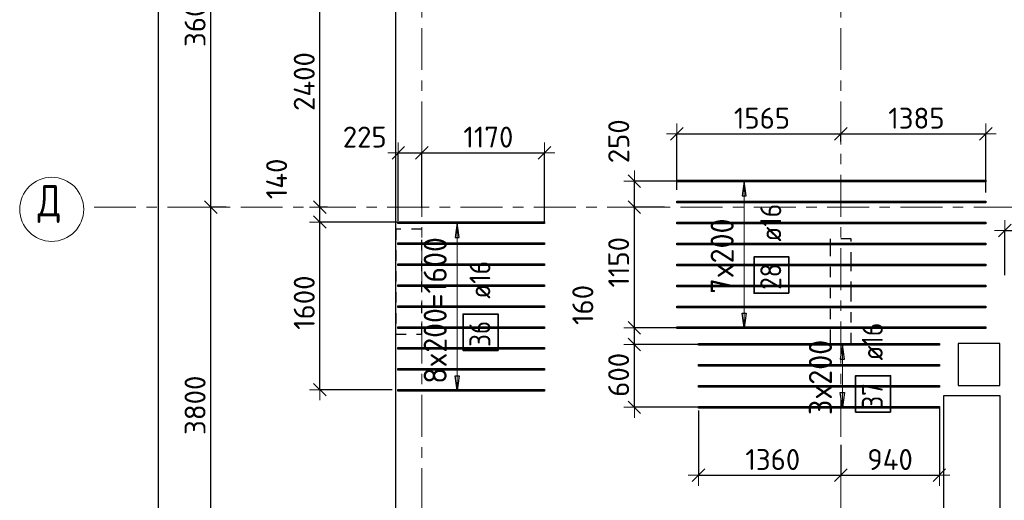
# Model space of a CAD drawing. Header units: metres. Extents: x -38 to 97, y -15 to 21.
# Tile 12 of 89: x -3.34 to 6.06, y 10 to 14.59. Entities that reach past the tile are written whole.
import ezdxf

# ---------------------------------------------------------------- set-up
doc = ezdxf.new("R2010")
doc.units = ezdxf.units.M
doc.header["$PDMODE"] = 65
for name, pattern in [('______11', [0.5, 0.4, -0.05, 0, -0.05]), ('______2', [0.0405, 0.03, -0.0105]), ('______5', [1.1, 0.8, -0.1, 0.1, -0.1])]:
    doc.linetypes.add(name, pattern=pattern)
for name, color, linetype, lineweight in [('XR$2$Осевая линия (1)', 7, '______5', 13), ('XR$2$Размерная линия (1)', 7, 'Continuous', 13), ('XR$4$Перекрытие (1)', 7, 'Continuous', 35), ('XR$4$Размерная линия (1)', 7, 'Continuous', 13)]:
    doc.layers.add(name, color=color, linetype=linetype, lineweight=lineweight)
doc.layers.add('XR$4$Арм.стержн.Доп. Арм верхн.зоны Х', color=7, linetype='Continuous', lineweight=35, true_color=0x8c8cff)
doc.layers.add('XR$5$Стена_ бетон несущ.', color=7, linetype='Continuous', lineweight=70, true_color=0xb4b496)
doc.styles.add('ISOCPEUR', font='txt')
doc.dimstyles.new('DIMSTYLE_2', dxfattribs={"dimtxt": 0.2, "dimasz": 0.2, "dimexe": 0, "dimexo": 0, "dimgap": 0.1, "dimtad": 2, "dimdec": 0, "dimlfac": 1000, "dimrnd": 5, "dimzin": 12, "dimdsep": 46, "dimtxsty": 'ISOCPEUR', "dimblk1": 'ALL_ML_STRICH', "dimblk2": 'ALL_ML_STRICH', "dimsah": 1, "dimcen": 0, "dimclrd": 7, "dimclre": 256, "dimclrt": 7, "dimadec": 0, "dimazin": 0, "dimtfac": 1, "dimtdec": 0, "dimtix": 1, "dimtmove": 2, "dimatfit": 3, "dimfxl": 0, "dimtzin": 0, "dimlwd": 0, "dimlwe": -3, "dimarcsym": 0})
doc.dimstyles.new('DIMSTYLE_3', dxfattribs={"dimtxt": 0.2, "dimasz": 0.2, "dimexe": 0, "dimexo": 0, "dimgap": 0.1, "dimtad": 2, "dimdec": 0, "dimlfac": 1000, "dimrnd": 5, "dimzin": 12, "dimdsep": 46, "dimtxsty": 'ISOCPEUR', "dimblk1": 'ALL_ML_STRICH', "dimblk2": 'ALL_ML_STRICH', "dimsah": 1, "dimcen": 0, "dimclrd": 7, "dimclre": 256, "dimclrt": 7, "dimadec": 0, "dimazin": 0, "dimtfac": 1, "dimtdec": 0, "dimtix": 1, "dimtmove": 2, "dimatfit": 3, "dimfxl": 0, "dimtzin": 0, "dimlwd": 0, "dimlwe": -3, "dimarcsym": 0})
doc.dimstyles.new('DIMSTYLE_33', dxfattribs={"dimtxt": 0.2, "dimasz": 0.2, "dimexe": 0, "dimexo": 0, "dimgap": 0.1, "dimtad": 2, "dimdec": 0, "dimlfac": 1000, "dimrnd": 5, "dimzin": 12, "dimdsep": 46, "dimtxsty": 'ISOCPEUR', "dimblk1": 'ALL_ML_STRICH', "dimblk2": 'ALL_ML_STRICH', "dimsah": 1, "dimcen": 0, "dimclrd": 7, "dimclre": 256, "dimclrt": 7, "dimadec": 0, "dimazin": 0, "dimtfac": 1, "dimtdec": 0, "dimtix": 1, "dimtmove": 2, "dimatfit": 3, "dimfxl": 0, "dimtvp": 1.2, "dimtzin": 0, "dimlwd": 0, "dimlwe": -3, "dimarcsym": 0})

# ---------------------------------------------------------------- blocks, each defined once
blk = doc.blocks.new('ALL_ML_STRICH')
at = {"color": 0, "linetype": 'ByBlock', "lineweight": -2}
for p, q in [((0, -0.5), (0, 0.5)), ((-1, 0), (0.5, 0)), ((-0.3, -0.3), (0.3, 0.3))]:
    blk.add_line(p, q, dxfattribs=at)
blk = doc.blocks.new('*D5')
at = {"layer": 'DEFPOINTS', "color": 7, "linetype": 'Continuous', "lineweight": 13, "transparency": 33554687}
for p in [(-1.6986, 16.4), (-2.2938, 0), (-2.0153, 0)]:
    blk.add_point(p, dxfattribs=at)
at = {"layer": 'XR$2$Размерная линия (1)', "color": 9, "linetype": 'Continuous', "lineweight": -2, "true_color": 0xc7c7c7, "transparency": 33554687}
for p, q in [((-1.7186, 16.4), (-2.0153, 16.4)), ((-2.2738, 0), (-2.0153, 0))]:
    blk.add_line(p, q, dxfattribs=at)
at = {"layer": 'XR$2$Размерная линия (1)', "color": 7, "linetype": 'Continuous', "lineweight": -2, "transparency": 33554687}
blk.add_line((-2.0153, 0), (-2.0153, 16.4), dxfattribs=at)
at = {"layer": 'XR$2$Размерная линия (1)', "color": 7, "linetype": 'Continuous', "lineweight": 13, "transparency": 33554687, "xscale": 0.2, "yscale": 0.2, "zscale": 0.2}
for p, rotation in [((-2.0153, 16.4), 90), ((-2.0153, 0), 270)]:
    blk.add_blockref('ALL_ML_STRICH', p, dxfattribs=dict(at, rotation=rotation))
at = {"layer": 'XR$2$Размерная линия (1)', "color": 7, "linetype": 'Continuous', "lineweight": 13, "transparency": 33554687, "insert": (-2.1653, 8.22), "char_height": 0.2, "width": 1, "attachment_point": 5, "rotation": 90, "style": 'ISOCPEUR'}
blk.add_mtext('\\A1;{16400}', dxfattribs=at)
blk = doc.blocks.new('*D9')
at = {"layer": 'DEFPOINTS', "color": 7, "linetype": 'Continuous', "lineweight": 13, "transparency": 33554687}
for p in [(-1.3472, 12.8), (-1.5153, 9), (-1.2532, 9)]:
    blk.add_point(p, dxfattribs=at)
at = {"layer": 'XR$2$Размерная линия (1)', "color": 9, "linetype": 'Continuous', "lineweight": -2, "true_color": 0xc7c7c7, "transparency": 33554687}
for p, q in [((-1.3672, 12.8), (-1.5153, 12.8)), ((-1.2732, 9), (-1.5153, 9))]:
    blk.add_line(p, q, dxfattribs=at)
at = {"layer": 'XR$2$Размерная линия (1)', "color": 7, "linetype": 'Continuous', "lineweight": -2, "transparency": 33554687}
blk.add_line((-1.5153, 9), (-1.5153, 12.8), dxfattribs=at)
at = {"layer": 'XR$2$Размерная линия (1)', "color": 7, "linetype": 'Continuous', "lineweight": 13, "transparency": 33554687, "xscale": 0.2, "yscale": 0.2, "zscale": 0.2}
for p, rotation in [((-1.5153, 12.8), 90), ((-1.5153, 9), 270)]:
    blk.add_blockref('ALL_ML_STRICH', p, dxfattribs=dict(at, rotation=rotation))
at = {"layer": 'XR$2$Размерная линия (1)', "color": 7, "linetype": 'Continuous', "lineweight": 13, "transparency": 33554687, "insert": (-1.6653, 10.91), "char_height": 0.2, "width": 0.8, "attachment_point": 5, "rotation": 90, "style": 'ISOCPEUR'}
blk.add_mtext('\\A1;{3800}', dxfattribs=at)
blk = doc.blocks.new('*D10')
at = {"layer": 'DEFPOINTS', "color": 7, "linetype": 'Continuous', "lineweight": 13, "transparency": 33554687}
for p in [(-1.2605, 16.4), (-1.5153, 12.8), (-1.3472, 12.8)]:
    blk.add_point(p, dxfattribs=at)
at = {"layer": 'XR$2$Размерная линия (1)', "color": 9, "linetype": 'Continuous', "lineweight": -2, "true_color": 0xc7c7c7, "transparency": 33554687}
for p, q in [((-1.2805, 16.4), (-1.5153, 16.4)), ((-1.3672, 12.8), (-1.5153, 12.8))]:
    blk.add_line(p, q, dxfattribs=at)
at = {"layer": 'XR$2$Размерная линия (1)', "color": 7, "linetype": 'Continuous', "lineweight": -2, "transparency": 33554687}
blk.add_line((-1.5153, 12.8), (-1.5153, 16.4), dxfattribs=at)
at = {"layer": 'XR$2$Размерная линия (1)', "color": 7, "linetype": 'Continuous', "lineweight": 13, "transparency": 33554687, "xscale": 0.2, "yscale": 0.2, "zscale": 0.2}
for p, rotation in [((-1.5153, 16.4), 90), ((-1.5153, 12.8), 270)]:
    blk.add_blockref('ALL_ML_STRICH', p, dxfattribs=dict(at, rotation=rotation))
at = {"layer": 'XR$2$Размерная линия (1)', "color": 7, "linetype": 'Continuous', "lineweight": 13, "transparency": 33554687, "insert": (-1.6653, 14.61), "char_height": 0.2, "width": 0.8, "attachment_point": 5, "rotation": 90, "style": 'ISOCPEUR'}
blk.add_mtext('\\A1;{3600}', dxfattribs=at)
blk = doc.blocks.new('*D266')
at = {"layer": 'DEFPOINTS', "color": 7, "linetype": 'Continuous', "lineweight": 13, "transparency": 33554687}
for p in [(2.9352, 13.5001), (4.5, 13.4079), (2.9352, 12.9473)]:
    blk.add_point(p, dxfattribs=at)
at = {"layer": 'XR$4$Размерная линия (1)', "color": 9, "linetype": 'Continuous', "lineweight": -2, "true_color": 0xc7c7c7, "transparency": 33554687}
for p, q in [((2.9352, 12.9673), (2.9352, 13.5001)), ((4.5, 13.4279), (4.5, 13.5001))]:
    blk.add_line(p, q, dxfattribs=at)
at = {"layer": 'XR$4$Размерная линия (1)', "color": 7, "linetype": 'Continuous', "lineweight": -2, "transparency": 33554687}
blk.add_line((2.9352, 13.5001), (4.5, 13.5001), dxfattribs=at)
at = {"layer": 'XR$4$Размерная линия (1)', "color": 7, "linetype": 'Continuous', "lineweight": 13, "transparency": 33554687, "xscale": 0.2, "yscale": 0.2, "zscale": 0.2, "rotation": 180}
blk.add_blockref('ALL_ML_STRICH', (2.9352, 13.5001), dxfattribs=at)
at = {"layer": 'XR$4$Размерная линия (1)', "color": 7, "linetype": 'Continuous', "lineweight": 13, "transparency": 33554687, "xscale": 0.2, "yscale": 0.2, "zscale": 0.2}
blk.add_blockref('ALL_ML_STRICH', (4.5, 13.5001), dxfattribs=at)
at = {"layer": 'XR$4$Размерная линия (1)', "color": 7, "linetype": 'Continuous', "lineweight": 13, "transparency": 33554687, "insert": (3.7476, 13.6501), "char_height": 0.2, "width": 0.8, "attachment_point": 5, "style": 'ISOCPEUR'}
blk.add_mtext('\\A1;{1565}', dxfattribs=at)
blk = doc.blocks.new('*D267')
at = {"layer": 'DEFPOINTS', "color": 7, "linetype": 'Continuous', "lineweight": 13, "transparency": 33554687}
for p in [(4.5, 13.5001), (4.5, 13.4079), (5.8852, 12.9213)]:
    blk.add_point(p, dxfattribs=at)
at = {"layer": 'XR$4$Размерная линия (1)', "color": 9, "linetype": 'Continuous', "lineweight": -2, "true_color": 0xc7c7c7, "transparency": 33554687}
for p, q in [((4.5, 13.4279), (4.5, 13.5001)), ((5.8852, 12.9413), (5.8852, 13.5001))]:
    blk.add_line(p, q, dxfattribs=at)
at = {"layer": 'XR$4$Размерная линия (1)', "color": 7, "linetype": 'Continuous', "lineweight": -2, "transparency": 33554687}
blk.add_line((4.5, 13.5001), (5.8852, 13.5001), dxfattribs=at)
at = {"layer": 'XR$4$Размерная линия (1)', "color": 7, "linetype": 'Continuous', "lineweight": 13, "transparency": 33554687, "xscale": 0.2, "yscale": 0.2, "zscale": 0.2, "rotation": 180}
blk.add_blockref('ALL_ML_STRICH', (4.5, 13.5001), dxfattribs=at)
at = {"layer": 'XR$4$Размерная линия (1)', "color": 7, "linetype": 'Continuous', "lineweight": 13, "transparency": 33554687, "xscale": 0.2, "yscale": 0.2, "zscale": 0.2}
blk.add_blockref('ALL_ML_STRICH', (5.8852, 13.5001), dxfattribs=at)
at = {"layer": 'XR$4$Размерная линия (1)', "color": 7, "linetype": 'Continuous', "lineweight": 13, "transparency": 33554687, "insert": (5.2226, 13.6501), "char_height": 0.2, "width": 0.8, "attachment_point": 5, "style": 'ISOCPEUR'}
blk.add_mtext('\\A1;{1385}', dxfattribs=at)
blk = doc.blocks.new('*D268')
at = {"layer": 'DEFPOINTS', "color": 7, "linetype": 'Continuous', "lineweight": 13, "transparency": 33554687}
for p in [(6.0667, 12.5776), (9.15, 12.5614), (6.0667, 12.1316)]:
    blk.add_point(p, dxfattribs=at)
at = {"layer": 'XR$4$Размерная линия (1)', "color": 9, "linetype": 'Continuous', "lineweight": -2, "true_color": 0xc7c7c7, "transparency": 33554687}
for p, q in [((6.0667, 12.1516), (6.0667, 12.5776)), ((9.15, 12.5776), (9.15, 12.5776))]:
    blk.add_line(p, q, dxfattribs=at)
at = {"layer": 'XR$4$Размерная линия (1)', "color": 7, "linetype": 'Continuous', "lineweight": -2, "transparency": 33554687}
blk.add_line((6.0667, 12.5776), (9.15, 12.5776), dxfattribs=at)
at = {"layer": 'XR$4$Размерная линия (1)', "color": 7, "linetype": 'Continuous', "lineweight": 13, "transparency": 33554687, "xscale": 0.2, "yscale": 0.2, "zscale": 0.2, "rotation": 180}
blk.add_blockref('ALL_ML_STRICH', (6.0667, 12.5776), dxfattribs=at)
at = {"layer": 'XR$4$Размерная линия (1)', "color": 7, "linetype": 'Continuous', "lineweight": 13, "transparency": 33554687, "xscale": 0.2, "yscale": 0.2, "zscale": 0.2}
blk.add_blockref('ALL_ML_STRICH', (9.15, 12.5776), dxfattribs=at)
at = {"layer": 'XR$4$Размерная линия (1)', "color": 7, "linetype": 'Continuous', "lineweight": 13, "transparency": 33554687, "insert": (7.6183, 12.7276), "char_height": 0.2, "width": 0.8, "attachment_point": 5, "style": 'ISOCPEUR'}
blk.add_mtext('\\A1;{3085}', dxfattribs=at)
blk = doc.blocks.new('*D272')
at = {"layer": 'DEFPOINTS', "color": 7, "linetype": 'Continuous', "lineweight": 13, "transparency": 33554687}
for p in [(3.1416, 10.8815), (4.5, 10.5527), (3.1416, 10.2423)]:
    blk.add_point(p, dxfattribs=at)
at = {"layer": 'XR$4$Размерная линия (1)', "color": 9, "linetype": 'Continuous', "lineweight": -2, "true_color": 0xc7c7c7, "transparency": 33554687}
for p, q in [((3.1416, 10.8615), (3.1416, 10.2423)), ((4.5, 10.5327), (4.5, 10.2423))]:
    blk.add_line(p, q, dxfattribs=at)
at = {"layer": 'XR$4$Размерная линия (1)', "color": 7, "linetype": 'Continuous', "lineweight": -2, "transparency": 33554687}
blk.add_line((3.1416, 10.2423), (4.5, 10.2423), dxfattribs=at)
at = {"layer": 'XR$4$Размерная линия (1)', "color": 7, "linetype": 'Continuous', "lineweight": 13, "transparency": 33554687, "xscale": 0.2, "yscale": 0.2, "zscale": 0.2, "rotation": 180}
blk.add_blockref('ALL_ML_STRICH', (3.1416, 10.2423), dxfattribs=at)
at = {"layer": 'XR$4$Размерная линия (1)', "color": 7, "linetype": 'Continuous', "lineweight": 13, "transparency": 33554687, "xscale": 0.2, "yscale": 0.2, "zscale": 0.2}
blk.add_blockref('ALL_ML_STRICH', (4.5, 10.2423), dxfattribs=at)
at = {"layer": 'XR$4$Размерная линия (1)', "color": 7, "linetype": 'Continuous', "lineweight": 13, "transparency": 33554687, "insert": (3.8508, 10.3923), "char_height": 0.2, "width": 0.8, "attachment_point": 5, "style": 'ISOCPEUR'}
blk.add_mtext('\\A1;{1360}', dxfattribs=at)
blk = doc.blocks.new('*D273')
at = {"layer": 'DEFPOINTS', "color": 7, "linetype": 'Continuous', "lineweight": 13, "transparency": 33554687}
for p in [(5.4416, 10.8995), (4.5, 10.5527), (4.5, 10.2423)]:
    blk.add_point(p, dxfattribs=at)
at = {"layer": 'XR$4$Размерная линия (1)', "color": 9, "linetype": 'Continuous', "lineweight": -2, "true_color": 0xc7c7c7, "transparency": 33554687}
for p, q in [((5.4416, 10.8795), (5.4416, 10.2423)), ((4.5, 10.5327), (4.5, 10.2423))]:
    blk.add_line(p, q, dxfattribs=at)
at = {"layer": 'XR$4$Размерная линия (1)', "color": 7, "linetype": 'Continuous', "lineweight": -2, "transparency": 33554687}
blk.add_line((4.5, 10.2423), (5.4416, 10.2423), dxfattribs=at)
at = {"layer": 'XR$4$Размерная линия (1)', "color": 7, "linetype": 'Continuous', "lineweight": 13, "transparency": 33554687, "xscale": 0.2, "yscale": 0.2, "zscale": 0.2, "rotation": 180}
blk.add_blockref('ALL_ML_STRICH', (4.5, 10.2423), dxfattribs=at)
at = {"layer": 'XR$4$Размерная линия (1)', "color": 7, "linetype": 'Continuous', "lineweight": 13, "transparency": 33554687, "xscale": 0.2, "yscale": 0.2, "zscale": 0.2}
blk.add_blockref('ALL_ML_STRICH', (5.4416, 10.2423), dxfattribs=at)
at = {"layer": 'XR$4$Размерная линия (1)', "color": 7, "linetype": 'Continuous', "lineweight": 13, "transparency": 33554687, "insert": (4.9708, 10.3923), "char_height": 0.2, "width": 0.6, "attachment_point": 5, "style": 'ISOCPEUR'}
blk.add_mtext('\\A1;{940}', dxfattribs=at)
blk = doc.blocks.new('*D274')
at = {"layer": 'DEFPOINTS', "color": 7, "linetype": 'Continuous', "lineweight": 13, "transparency": 33554687}
for p in [(0.2878, 12.659), (-0.4731, 11.059), (0.2372, 11.059)]:
    blk.add_point(p, dxfattribs=at)
at = {"layer": 'XR$4$Размерная линия (1)', "color": 9, "linetype": 'Continuous', "lineweight": -2, "true_color": 0xc7c7c7, "transparency": 33554687}
for p, q in [((0.2678, 12.659), (-0.4731, 12.659)), ((0.2172, 11.059), (-0.4731, 11.059))]:
    blk.add_line(p, q, dxfattribs=at)
at = {"layer": 'XR$4$Размерная линия (1)', "color": 7, "linetype": 'Continuous', "lineweight": -2, "transparency": 33554687}
blk.add_line((-0.4731, 11.059), (-0.4731, 12.659), dxfattribs=at)
at = {"layer": 'XR$4$Размерная линия (1)', "color": 7, "linetype": 'Continuous', "lineweight": 13, "transparency": 33554687, "xscale": 0.2, "yscale": 0.2, "zscale": 0.2}
for p, rotation in [((-0.4731, 12.659), 90), ((-0.4731, 11.059), 270)]:
    blk.add_blockref('ALL_ML_STRICH', p, dxfattribs=dict(at, rotation=rotation))
at = {"layer": 'XR$4$Размерная линия (1)', "color": 7, "linetype": 'Continuous', "lineweight": 13, "transparency": 33554687, "insert": (-0.6231, 11.889), "char_height": 0.2, "width": 0.8, "attachment_point": 5, "rotation": 90, "style": 'ISOCPEUR'}
blk.add_mtext('\\A1;{1600}', dxfattribs=at)
blk = doc.blocks.new('*D275')
at = {"layer": 'DEFPOINTS', "color": 7, "linetype": 'Continuous', "lineweight": 13, "transparency": 33554687}
for p in [(-0.4218, 12.8), (-0.4731, 12.659), (0.2878, 12.659)]:
    blk.add_point(p, dxfattribs=at)
at = {"layer": 'XR$4$Размерная линия (1)', "color": 9, "linetype": 'Continuous', "lineweight": -2, "true_color": 0xc7c7c7, "transparency": 33554687}
for p, q in [((-0.4018, 12.8), (-0.4731, 12.8)), ((0.2678, 12.659), (-0.4731, 12.659))]:
    blk.add_line(p, q, dxfattribs=at)
at = {"layer": 'XR$4$Размерная линия (1)', "color": 7, "linetype": 'Continuous', "lineweight": -2, "transparency": 33554687}
blk.add_line((-0.4731, 12.659), (-0.4731, 12.8), dxfattribs=at)
at = {"layer": 'XR$4$Размерная линия (1)', "color": 7, "linetype": 'Continuous', "lineweight": 13, "transparency": 33554687, "xscale": 0.2, "yscale": 0.2, "zscale": 0.2}
for p, rotation in [((-0.4731, 12.8), 90), ((-0.4731, 12.659), 270)]:
    blk.add_blockref('ALL_ML_STRICH', p, dxfattribs=dict(at, rotation=rotation))
at = {"layer": 'XR$4$Размерная линия (1)', "color": 7, "linetype": 'Continuous', "lineweight": 13, "transparency": 33554687, "insert": (-0.8867, 13.0705), "char_height": 0.2, "width": 0.6, "attachment_point": 5, "rotation": 90, "style": 'ISOCPEUR'}
blk.add_mtext('\\A1;{140}', dxfattribs=at)
blk = doc.blocks.new('*D276')
at = {"layer": 'DEFPOINTS', "color": 7, "linetype": 'Continuous', "lineweight": 13, "transparency": 33554687}
for p in [(0.3085, 15.2002), (-0.4731, 12.8), (-0.4218, 12.8)]:
    blk.add_point(p, dxfattribs=at)
at = {"layer": 'XR$4$Размерная линия (1)', "color": 9, "linetype": 'Continuous', "lineweight": -2, "true_color": 0xc7c7c7, "transparency": 33554687}
for p, q in [((0.2885, 15.2002), (-0.4731, 15.2002)), ((-0.4018, 12.8), (-0.4731, 12.8))]:
    blk.add_line(p, q, dxfattribs=at)
at = {"layer": 'XR$4$Размерная линия (1)', "color": 7, "linetype": 'Continuous', "lineweight": -2, "transparency": 33554687}
blk.add_line((-0.4731, 12.8), (-0.4731, 15.2002), dxfattribs=at)
at = {"layer": 'XR$4$Размерная линия (1)', "color": 7, "linetype": 'Continuous', "lineweight": 13, "transparency": 33554687, "xscale": 0.2, "yscale": 0.2, "zscale": 0.2}
for p, rotation in [((-0.4731, 15.2002), 90), ((-0.4731, 12.8), 270)]:
    blk.add_blockref('ALL_ML_STRICH', p, dxfattribs=dict(at, rotation=rotation))
at = {"layer": 'XR$4$Размерная линия (1)', "color": 7, "linetype": 'Continuous', "lineweight": 13, "transparency": 33554687, "insert": (-0.6231, 14.0001), "char_height": 0.2, "width": 0.8, "attachment_point": 5, "rotation": 90, "style": 'ISOCPEUR'}
blk.add_mtext('\\A1;{2400}', dxfattribs=at)
blk = doc.blocks.new('*D279')
at = {"layer": 'DEFPOINTS', "color": 7, "linetype": 'Continuous', "lineweight": 13, "transparency": 33554687}
for p in [(3.6406, 11.4905), (2.5291, 10.8905), (3.6277, 10.8905)]:
    blk.add_point(p, dxfattribs=at)
at = {"layer": 'XR$4$Размерная линия (1)', "color": 9, "linetype": 'Continuous', "lineweight": -2, "true_color": 0xc7c7c7, "transparency": 33554687}
for p, q in [((3.6206, 11.4905), (2.5291, 11.4905)), ((3.6077, 10.8905), (2.5291, 10.8905))]:
    blk.add_line(p, q, dxfattribs=at)
at = {"layer": 'XR$4$Размерная линия (1)', "color": 7, "linetype": 'Continuous', "lineweight": -2, "transparency": 33554687}
blk.add_line((2.5291, 10.8905), (2.5291, 11.4905), dxfattribs=at)
at = {"layer": 'XR$4$Размерная линия (1)', "color": 7, "linetype": 'Continuous', "lineweight": 13, "transparency": 33554687, "xscale": 0.2, "yscale": 0.2, "zscale": 0.2}
for p, rotation in [((2.5291, 11.4905), 90), ((2.5291, 10.8905), 270)]:
    blk.add_blockref('ALL_ML_STRICH', p, dxfattribs=dict(at, rotation=rotation))
at = {"layer": 'XR$4$Размерная линия (1)', "color": 7, "linetype": 'Continuous', "lineweight": 13, "transparency": 33554687, "insert": (2.3791, 11.2005), "char_height": 0.2, "width": 0.6, "attachment_point": 5, "rotation": 90, "style": 'ISOCPEUR'}
blk.add_mtext('\\A1;{600}', dxfattribs=at)
blk = doc.blocks.new('*D280')
at = {"layer": 'DEFPOINTS', "color": 7, "linetype": 'Continuous', "lineweight": 13, "transparency": 33554687}
for p in [(3.0697, 11.6493), (2.5291, 11.4905), (3.6406, 11.4905)]:
    blk.add_point(p, dxfattribs=at)
at = {"layer": 'XR$4$Размерная линия (1)', "color": 9, "linetype": 'Continuous', "lineweight": -2, "true_color": 0xc7c7c7, "transparency": 33554687}
for p, q in [((3.0497, 11.6493), (2.5291, 11.6493)), ((3.6206, 11.4905), (2.5291, 11.4905))]:
    blk.add_line(p, q, dxfattribs=at)
at = {"layer": 'XR$4$Размерная линия (1)', "color": 7, "linetype": 'Continuous', "lineweight": -2, "transparency": 33554687}
blk.add_line((2.5291, 11.4905), (2.5291, 11.6493), dxfattribs=at)
at = {"layer": 'XR$4$Размерная линия (1)', "color": 7, "linetype": 'Continuous', "lineweight": 13, "transparency": 33554687, "xscale": 0.2, "yscale": 0.2, "zscale": 0.2}
for p, rotation in [((2.5291, 11.6493), 90), ((2.5291, 11.4905), 270)]:
    blk.add_blockref('ALL_ML_STRICH', p, dxfattribs=dict(at, rotation=rotation))
at = {"layer": 'XR$4$Размерная линия (1)', "color": 7, "linetype": 'Continuous', "lineweight": 13, "transparency": 33554687, "insert": (2.0371, 11.8676), "char_height": 0.2, "width": 0.6, "attachment_point": 5, "rotation": 90, "style": 'ISOCPEUR'}
blk.add_mtext('\\A1;{160}', dxfattribs=at)
blk = doc.blocks.new('*D281')
at = {"layer": 'DEFPOINTS', "color": 7, "linetype": 'Continuous', "lineweight": 13, "transparency": 33554687}
for p in [(2.8361, 12.8), (2.5291, 11.6493), (3.0697, 11.6493)]:
    blk.add_point(p, dxfattribs=at)
at = {"layer": 'XR$4$Размерная линия (1)', "color": 9, "linetype": 'Continuous', "lineweight": -2, "true_color": 0xc7c7c7, "transparency": 33554687}
for p, q in [((2.8161, 12.8), (2.5291, 12.8)), ((3.0497, 11.6493), (2.5291, 11.6493))]:
    blk.add_line(p, q, dxfattribs=at)
at = {"layer": 'XR$4$Размерная линия (1)', "color": 7, "linetype": 'Continuous', "lineweight": -2, "transparency": 33554687}
blk.add_line((2.5291, 11.6493), (2.5291, 12.8), dxfattribs=at)
at = {"layer": 'XR$4$Размерная линия (1)', "color": 7, "linetype": 'Continuous', "lineweight": 13, "transparency": 33554687, "xscale": 0.2, "yscale": 0.2, "zscale": 0.2}
for p, rotation in [((2.5291, 12.8), 90), ((2.5291, 11.6493), 270)]:
    blk.add_blockref('ALL_ML_STRICH', p, dxfattribs=dict(at, rotation=rotation))
at = {"layer": 'XR$4$Размерная линия (1)', "color": 7, "linetype": 'Continuous', "lineweight": 13, "transparency": 33554687, "insert": (2.3791, 12.2747), "char_height": 0.2, "width": 0.8, "attachment_point": 5, "rotation": 90, "style": 'ISOCPEUR'}
blk.add_mtext('\\A1;{1150}', dxfattribs=at)
blk = doc.blocks.new('*D282')
at = {"layer": 'DEFPOINTS', "color": 7, "linetype": 'Continuous', "lineweight": 13, "transparency": 33554687}
for p in [(3.0074, 13.0493), (2.5291, 12.8), (2.8361, 12.8)]:
    blk.add_point(p, dxfattribs=at)
at = {"layer": 'XR$4$Размерная линия (1)', "color": 9, "linetype": 'Continuous', "lineweight": -2, "true_color": 0xc7c7c7, "transparency": 33554687}
for p, q in [((2.9874, 13.0493), (2.5291, 13.0493)), ((2.8161, 12.8), (2.5291, 12.8))]:
    blk.add_line(p, q, dxfattribs=at)
at = {"layer": 'XR$4$Размерная линия (1)', "color": 7, "linetype": 'Continuous', "lineweight": -2, "transparency": 33554687}
blk.add_line((2.5291, 12.8), (2.5291, 13.0493), dxfattribs=at)
at = {"layer": 'XR$4$Размерная линия (1)', "color": 7, "linetype": 'Continuous', "lineweight": 13, "transparency": 33554687, "xscale": 0.2, "yscale": 0.2, "zscale": 0.2}
for p, rotation in [((2.5291, 13.0493), 90), ((2.5291, 12.8), 270)]:
    blk.add_blockref('ALL_ML_STRICH', p, dxfattribs=dict(at, rotation=rotation))
at = {"layer": 'XR$4$Размерная линия (1)', "color": 7, "linetype": 'Continuous', "lineweight": 13, "transparency": 33554687, "insert": (2.38, 13.4296), "char_height": 0.2, "width": 0.6, "attachment_point": 5, "rotation": 90, "style": 'ISOCPEUR'}
blk.add_mtext('\\A1;{250}', dxfattribs=at)
blk = doc.blocks.new('*D596')
at = {"layer": 'DEFPOINTS', "color": 7, "linetype": 'Continuous', "lineweight": 13, "transparency": 33554687}
for p in [(0.275, 13.3196), (0.5, 12.7747), (0.275, 12.652)]:
    blk.add_point(p, dxfattribs=at)
at = {"layer": 'XR$4$Размерная линия (1)', "color": 9, "linetype": 'Continuous', "lineweight": -2, "true_color": 0xc7c7c7, "transparency": 33554687}
for p, q in [((0.275, 12.672), (0.275, 13.3196)), ((0.5, 12.7947), (0.5, 13.3196))]:
    blk.add_line(p, q, dxfattribs=at)
at = {"layer": 'XR$4$Размерная линия (1)', "color": 7, "linetype": 'Continuous', "lineweight": -2, "transparency": 33554687}
blk.add_line((0.275, 13.3196), (0.5, 13.3196), dxfattribs=at)
at = {"layer": 'XR$4$Размерная линия (1)', "color": 7, "linetype": 'Continuous', "lineweight": 13, "transparency": 33554687, "xscale": 0.2, "yscale": 0.2, "zscale": 0.2, "rotation": 180}
blk.add_blockref('ALL_ML_STRICH', (0.275, 13.3196), dxfattribs=at)
at = {"layer": 'XR$4$Размерная линия (1)', "color": 7, "linetype": 'Continuous', "lineweight": 13, "transparency": 33554687, "xscale": 0.2, "yscale": 0.2, "zscale": 0.2}
blk.add_blockref('ALL_ML_STRICH', (0.5, 13.3196), dxfattribs=at)
at = {"layer": 'XR$4$Размерная линия (1)', "color": 7, "linetype": 'Continuous', "lineweight": 13, "transparency": 33554687, "insert": (-0.0454, 13.4702), "char_height": 0.2, "width": 0.6, "attachment_point": 5, "style": 'ISOCPEUR'}
blk.add_mtext('\\A1;{225}', dxfattribs=at)
blk = doc.blocks.new('*D597')
at = {"layer": 'DEFPOINTS', "color": 7, "linetype": 'Continuous', "lineweight": 13, "transparency": 33554687}
for p in [(0.5, 13.3196), (0.5, 12.7747), (1.67, 12.6443)]:
    blk.add_point(p, dxfattribs=at)
at = {"layer": 'XR$4$Размерная линия (1)', "color": 9, "linetype": 'Continuous', "lineweight": -2, "true_color": 0xc7c7c7, "transparency": 33554687}
for p, q in [((0.5, 12.7947), (0.5, 13.3196)), ((1.67, 12.6643), (1.67, 13.3196))]:
    blk.add_line(p, q, dxfattribs=at)
at = {"layer": 'XR$4$Размерная линия (1)', "color": 7, "linetype": 'Continuous', "lineweight": -2, "transparency": 33554687}
blk.add_line((0.5, 13.3196), (1.67, 13.3196), dxfattribs=at)
at = {"layer": 'XR$4$Размерная линия (1)', "color": 7, "linetype": 'Continuous', "lineweight": 13, "transparency": 33554687, "xscale": 0.2, "yscale": 0.2, "zscale": 0.2, "rotation": 180}
blk.add_blockref('ALL_ML_STRICH', (0.5, 13.3196), dxfattribs=at)
at = {"layer": 'XR$4$Размерная линия (1)', "color": 7, "linetype": 'Continuous', "lineweight": 13, "transparency": 33554687, "xscale": 0.2, "yscale": 0.2, "zscale": 0.2}
blk.add_blockref('ALL_ML_STRICH', (1.67, 13.3196), dxfattribs=at)
at = {"layer": 'XR$4$Размерная линия (1)', "color": 7, "linetype": 'Continuous', "lineweight": 13, "transparency": 33554687, "insert": (1.135, 13.4696), "char_height": 0.2, "width": 0.8, "attachment_point": 5, "style": 'ISOCPEUR'}
blk.add_mtext('\\A1;{1170}', dxfattribs=at)

msp = doc.modelspace()

# ---------------------------------------------------------------- linework, layer by layer
at = {"layer": 'XR$2$Осевая линия (1)', "color": 253, "linetype": '______11', "lineweight": 13, "true_color": 0xa0a0a0, "transparency": 33554687}
for p, q in [((0.5, -3.39), (0.5, 19.78)), ((4.5, -3.39), (4.5, 19.78)), ((-2.63, 12.8), (62.6, 12.8))]:
    msp.add_line(p, q, dxfattribs=at)
at = {"layer": 'XR$2$Осевая линия (1)', "color": 7, "linetype": 'Continuous', "lineweight": 13, "transparency": 33554687}
msp.add_circle((-3.0342, 12.7805), 0.3058, dxfattribs=at)
at = {"layer": 'XR$4$Арм.стержн.Доп. Арм верхн.зоны Х', "color": 253, "linetype": 'Continuous', "lineweight": -3, "true_color": 0xa0a0a0, "transparency": 33554687}
for p, q in [((3.5773, 13.0493), (3.4773, 13.0493)), ((3.5773, 13.0493), (3.6773, 13.0493)), ((0.8373, 12.6523), (0.7373, 12.6523)), ((0.8373, 12.6523), (0.9373, 12.6523)), ((3.5773, 11.6493), (3.4773, 11.6493)), ((3.5773, 11.6493), (3.6773, 11.6493)), ((4.5156, 11.4905), (4.4156, 11.4905)), ((4.5156, 11.4905), (4.6156, 11.4905)), ((0.8373, 11.0523), (0.7373, 11.0523)), ((0.8373, 11.0523), (0.9373, 11.0523)), ((4.5156, 10.8905), (4.4156, 10.8905)), ((4.5156, 10.8905), (4.6156, 10.8905))]:
    msp.add_line(p, q, dxfattribs=at)
at = {"layer": 'XR$4$Арм.стержн.Доп. Арм верхн.зоны Х', "color": 7, "linetype": 'Continuous', "lineweight": 25, "transparency": 33554687}
for p, q in [((3.5773, 13.0493), (3.5573, 12.9093)), ((3.5973, 12.9093), (3.5773, 13.0493)), ((3.5573, 12.9093), (3.5973, 12.9093)), ((0.8373, 12.6523), (0.8173, 12.5123)), ((0.8573, 12.5123), (0.8373, 12.6523)), ((0.8173, 12.5123), (0.8573, 12.5123)), ((3.5773, 11.6493), (3.5573, 11.7893)), ((3.5573, 11.7893), (3.5973, 11.7893)), ((3.5973, 11.7893), (3.5773, 11.6493)), ((4.5156, 11.4905), (4.4956, 11.3505)), ((4.5356, 11.3505), (4.5156, 11.4905)), ((4.4956, 11.3505), (4.5356, 11.3505)), ((0.8373, 11.0523), (0.8173, 11.1923)), ((0.8173, 11.1923), (0.8573, 11.1923)), ((0.8573, 11.1923), (0.8373, 11.0523)), ((4.5156, 10.8905), (4.4956, 11.0305)), ((4.4956, 11.0305), (4.5356, 11.0305)), ((4.5356, 11.0305), (4.5156, 10.8905))]:
    msp.add_line(p, q, dxfattribs=at)
at = {"layer": 'XR$4$Арм.стержн.Доп. Арм верхн.зоны Х', "color": 7, "linetype": 'Continuous', "lineweight": 13, "transparency": 33554687}
for p, q in [((3.5773, 13.0493), (3.5773, 13.0493)), ((3.5773, 11.6493), (3.5773, 13.0493)), ((0.8373, 12.6523), (0.8373, 12.6523)), ((0.8373, 11.0523), (0.8373, 12.6523)), ((3.5773, 11.6493), (3.5773, 11.6493)), ((4.5156, 11.4905), (4.5156, 11.4905)), ((4.5156, 10.8905), (4.5156, 11.4905)), ((0.8373, 11.0523), (0.8373, 11.0523)), ((4.5156, 10.8905), (4.5156, 10.8905))]:
    msp.add_line(p, q, dxfattribs=at)
at = {"layer": 'XR$4$Арм.стержн.Доп. Арм верхн.зоны Х', "color": 7, "linetype": 'Continuous', "lineweight": 25, "transparency": 33554687}
for points in [[(2.9352, 13.0573), (5.8852, 13.0573), (5.8852, 13.0413), (2.9352, 13.0413), (2.9352, 13.0573)], [(2.9352, 12.8573), (5.8852, 12.8573), (5.8852, 12.8413), (2.9352, 12.8413), (2.9352, 12.8573)], [(0.27, 12.6603), (1.67, 12.6603), (1.67, 12.6443), (0.27, 12.6443), (0.27, 12.6603)], [(2.9352, 12.6573), (5.8852, 12.6573), (5.8852, 12.6413), (2.9352, 12.6413), (2.9352, 12.6573)], [(0.27, 12.4603), (1.67, 12.4603), (1.67, 12.4443), (0.27, 12.4443), (0.27, 12.4603)], [(2.9352, 12.4573), (5.8852, 12.4573), (5.8852, 12.4413), (2.9352, 12.4413), (2.9352, 12.4573)], [(0.27, 12.2603), (1.67, 12.2603), (1.67, 12.2443), (0.27, 12.2443), (0.27, 12.2603)], [(2.9352, 12.2573), (5.8852, 12.2573), (5.8852, 12.2413), (2.9352, 12.2413), (2.9352, 12.2573)], [(0.27, 12.0603), (1.67, 12.0603), (1.67, 12.0443), (0.27, 12.0443), (0.27, 12.0603)], [(2.9352, 12.0573), (5.8852, 12.0573), (5.8852, 12.0413), (2.9352, 12.0413), (2.9352, 12.0573)], [(0.27, 11.8603), (1.67, 11.8603), (1.67, 11.8443), (0.27, 11.8443), (0.27, 11.8603)], [(2.9352, 11.8573), (5.8852, 11.8573), (5.8852, 11.8413), (2.9352, 11.8413), (2.9352, 11.8573)], [(0.27, 11.6603), (1.67, 11.6603), (1.67, 11.6443), (0.27, 11.6443), (0.27, 11.6603)], [(2.9352, 11.6573), (5.8852, 11.6573), (5.8852, 11.6413), (2.9352, 11.6413), (2.9352, 11.6573)], [(5.4416, 11.4825), (3.1416, 11.4825), (3.1416, 11.4985), (5.4416, 11.4985), (5.4416, 11.4825)], [(0.27, 11.4603), (1.67, 11.4603), (1.67, 11.4443), (0.27, 11.4443), (0.27, 11.4603)], [(5.4416, 11.2825), (3.1416, 11.2825), (3.1416, 11.2985), (5.4416, 11.2985), (5.4416, 11.2825)], [(0.27, 11.2603), (1.67, 11.2603), (1.67, 11.2443), (0.27, 11.2443), (0.27, 11.2603)], [(5.4416, 11.0825), (3.1416, 11.0825), (3.1416, 11.0985), (5.4416, 11.0985), (5.4416, 11.0825)], [(0.27, 11.0603), (1.67, 11.0603), (1.67, 11.0443), (0.27, 11.0443), (0.27, 11.0603)], [(5.4416, 10.8825), (3.1416, 10.8825), (3.1416, 10.8985), (5.4416, 10.8985), (5.4416, 10.8825)]]:
    msp.add_lwpolyline(points, dxfattribs=at)
at = {"layer": 'XR$4$Арм.стержн.Доп. Арм верхн.зоны Х', "color": 7, "linetype": 'Continuous', "lineweight": 35, "transparency": 33554687}
for points in [[(4.0052, 11.9795), (4.0052, 12.3262), (3.6718, 12.3262), (3.6718, 11.9795), (4.0052, 11.9795)], [(1.2276, 11.434), (1.2276, 11.7806), (0.8943, 11.7806), (0.8943, 11.434), (1.2276, 11.434)], [(4.975, 10.8446), (4.975, 11.1913), (4.6416, 11.1913), (4.6416, 10.8446), (4.975, 10.8446)]]:
    msp.add_lwpolyline(points, dxfattribs=at)
at = {"layer": 'XR$4$Перекрытие (1)', "color": 7, "linetype": 'Continuous', "lineweight": 25, "transparency": 33554687}
for p, q in [((0.25, -0.2498), (0.25, 16.6502)), ((5.6203, 11.5002), (5.6203, 11.1002)), ((6.0203, 11.5002), (5.6203, 11.5002)), ((6.0203, 11.1002), (6.0203, 11.5002)), ((5.6203, 11.1002), (6.0203, 11.1002)), ((5.4806, 11.0007), (5.4806, 9.2007)), ((6.0206, 11.0007), (5.4806, 11.0007)), ((6.0206, 9.2007), (6.0206, 11.0007))]:
    msp.add_line(p, q, dxfattribs=at)
at = {"layer": 'XR$5$Стена_ бетон несущ.', "color": 253, "linetype": '______2', "lineweight": -3, "true_color": 0xa0a0a0, "transparency": 33554687}
for p, q in [((0.5, 12.59), (0.25, 12.59)), ((0.25, 12.59), (0.25, 11.59)), ((0.5, 11.59), (0.5, 12.59)), ((4.6, 12.5), (4.4, 12.5)), ((4.4, 12.5), (4.4, 12.4319)), ((4.4, 12.4319), (4.4, 11.58)), ((4.6, 12.2716), (4.6, 12.5)), ((4.6, 12.1916), (4.6, 12.2716)), ((4.6, 11.9916), (4.6, 12.1916)), ((4.6, 11.9116), (4.6, 11.9916)), ((4.6, 11.7), (4.6, 11.9116)), ((4.6, 11.5), (4.6, 11.7)), ((0.25, 11.59), (0.5, 11.59)), ((4.4, 11.58), (4.4, 11.5)), ((4.4, 11.5), (4.6, 11.5))]:
    msp.add_line(p, q, dxfattribs=at)

# ---------------------------------------------------------------- texts
at = {"layer": 'XR$2$Осевая линия (1)', "color": 7, "linetype": 'Continuous', "lineweight": 13, "transparency": 33554687, "insert": (-3.1692, 12.65), "char_height": 0.3, "width": 0.392646, "attachment_point": 7, "style": 'ISOCPEUR'}
msp.add_mtext('\\W0.82;Д', dxfattribs=at)
at = {"layer": 'XR$4$Арм.стержн.Доп. Арм верхн.зоны Х', "color": 7, "linetype": 'Continuous', "lineweight": 25, "transparency": 33554687, "char_height": 0.2, "attachment_point": 7, "rotation": 90, "style": 'ISOCPEUR'}
for s, insert, width in [('\\W0.89; ø16 ', (3.9318, 12.3595), 0.749105), ('\\W0.89; ø16 ', (1.1543, 11.814), 0.749105), ('\\W0.87;28', (3.9318, 12.0128), 0.367208), ('\\W0.87;36', (1.1543, 11.4673), 0.367208), ('\\W0.89; ø16 ', (4.9016, 11.2246), 0.749105), ('\\W0.87;37', (4.9016, 10.878), 0.367208)]:
    msp.add_mtext(s, dxfattribs=dict(at, insert=insert, width=width))
at = {"layer": 'XR$4$Арм.стержн.Доп. Арм верхн.зоны Х', "color": 7, "linetype": 'Continuous', "lineweight": 13, "transparency": 33554687, "char_height": 0.22, "attachment_point": 7, "rotation": 90, "style": 'ISOCPEUR'}
for s, insert, width in [('\\W0.95;7x200', (3.4773, 11.9753), 0.873359), ('\\W0.94;8x200=1600', (0.7373, 11.1153), 1.59871), ('\\W0.95;3x200', (4.4156, 10.8165), 0.873359)]:
    msp.add_mtext(s, dxfattribs=dict(at, insert=insert, width=width))

# ---------------------------------------------------------------- dimensions: what is measured, and where the dimension line sits
at = {"layer": 'XR$2$Размерная линия (1)', "color": 7, "linetype": 'Continuous', "lineweight": 13, "transparency": 33554687}
for base, p1, p2, dimstyle, picture, middle in [((-2.0153, 16.4), (-2.2738, 0), (-1.7186, 16.4), 'DIMSTYLE_2', '*D5', (-2.1653, 8.22)), ((-1.5153, 16.4), (-1.3672, 12.8), (-1.2805, 16.4), 'DIMSTYLE_3', '*D10', (-1.6653, 14.61)), ((-1.5153, 12.8), (-1.2732, 9), (-1.3672, 12.8), 'DIMSTYLE_3', '*D9', (-1.6653, 10.91))]:
    dim = msp.add_linear_dim(base=base, p1=p1, p2=p2, angle=90, dimstyle=dimstyle, override={"dimpost": '<>', "dimclrd": 7, "dimclre": 9, "dimclrt": 7, "dimlwd": 0, "dimlwe": 65533}, dxfattribs=at)
    dim.commit()
    dim.dimension.update_dxf_attribs({"geometry": picture, "text_midpoint": middle, "dimtype": 160})
at = {"layer": 'XR$4$Размерная линия (1)', "color": 7, "linetype": 'Continuous', "lineweight": 13, "transparency": 33554687}
for base, p1, p2, dimstyle, picture, middle in [((-0.4731, 15.2002), (-0.4018, 12.8), (0.2885, 15.2002), 'DIMSTYLE_3', '*D276', (-0.6231, 14.0001)), ((2.5291, 13.0493), (2.8161, 12.8), (2.9874, 13.0493), 'DIMSTYLE_33', '*D282', (2.38, 13.4296)), ((-0.4731, 12.8), (0.2678, 12.659), (-0.4018, 12.8), 'DIMSTYLE_33', '*D275', (-0.8867, 13.0705)), ((2.5291, 12.8), (3.0497, 11.6493), (2.8161, 12.8), 'DIMSTYLE_3', '*D281', (2.3791, 12.2747)), ((-0.4731, 12.659), (0.2172, 11.059), (0.2678, 12.659), 'DIMSTYLE_3', '*D274', (-0.6231, 11.889)), ((2.5291, 11.6493), (3.6206, 11.4905), (3.0497, 11.6493), 'DIMSTYLE_33', '*D280', (2.0371, 11.8676)), ((2.5291, 11.4905), (3.6077, 10.8905), (3.6206, 11.4905), 'DIMSTYLE_3', '*D279', (2.3791, 11.2005))]:
    dim = msp.add_linear_dim(base=base, p1=p1, p2=p2, angle=90, dimstyle=dimstyle, override={"dimpost": '<>', "dimclrd": 7, "dimclre": 9, "dimclrt": 7, "dimlwd": 0, "dimlwe": 65533}, dxfattribs=at)
    dim.commit()
    dim.dimension.update_dxf_attribs({"geometry": picture, "text_midpoint": middle, "dimtype": 160})
for base, p1, p2, dimstyle, picture, middle in [((4.5, 13.5001), (2.9352, 12.9673), (4.5, 13.4279), 'DIMSTYLE_3', '*D266', (3.7476, 13.6501)), ((5.8852, 13.5001), (4.5, 13.4279), (5.8852, 12.9413), 'DIMSTYLE_3', '*D267', (5.2226, 13.6501)), ((0.5, 13.3196), (0.275, 12.672), (0.5, 12.7947), 'DIMSTYLE_33', '*D596', (-0.0454, 13.4702)), ((1.67, 13.3196), (0.5, 12.7947), (1.67, 12.6643), 'DIMSTYLE_3', '*D597', (1.135, 13.4696)), ((9.15, 12.5776), (6.0667, 12.1516), (9.15, 12.5776), 'DIMSTYLE_3', '*D268', (7.6183, 12.7276)), ((4.5, 10.2423), (3.1416, 10.8615), (4.5, 10.5327), 'DIMSTYLE_3', '*D272', (3.8508, 10.3923)), ((5.4416, 10.2423), (4.5, 10.5327), (5.4416, 10.8795), 'DIMSTYLE_3', '*D273', (4.9708, 10.3923))]:
    dim = msp.add_linear_dim(base=base, p1=p1, p2=p2, dimstyle=dimstyle, override={"dimpost": '<>', "dimclrd": 7, "dimclre": 9, "dimclrt": 7, "dimlwd": 0, "dimlwe": 65533}, dxfattribs=at)
    dim.commit()
    dim.dimension.update_dxf_attribs({"geometry": picture, "text_midpoint": middle, "dimtype": 160})

doc.saveas('drawing.dxf')
